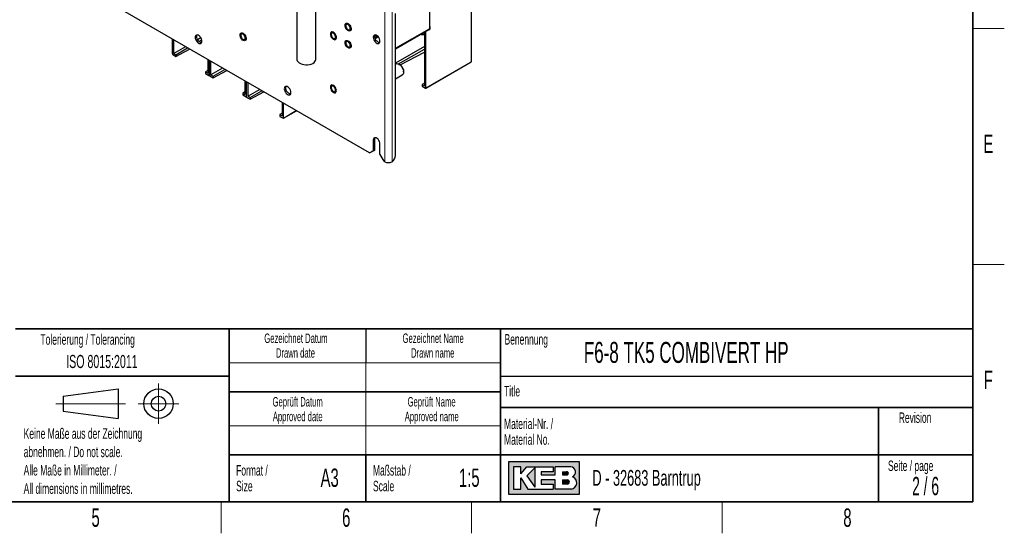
# Paper-space layout 'Blatt2' of a CAD drawing. Header units: millimetres. Extents: x 5 to 418, y 2 to 292.
# Tile 67 of 77: x 226 to 414, y 6 to 104. Entities that reach past the tile are written whole.
import ezdxf

# ---------------------------------------------------------------- set-up
doc = ezdxf.new("R2010")
doc.units = ezdxf.units.MM
doc.layers.add('SLD-0', color=7, linetype='Continuous')
doc.styles.add('SLDTEXTSTYLE1', font='TXT', dxfattribs={"width": 0.605})
doc.styles.add('SLDTEXTSTYLE2', font='TXT', dxfattribs={"width": 0.563})

psp = doc.layouts.new('Blatt2')

# ---------------------------------------------------------------- hatches: boundary and pattern name
at = {"linetype": 'Continuous'}
h = psp.add_hatch(color=7, dxfattribs=at)
h.paths.add_polyline_path([(319.519086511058, 13.45626988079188), (333.083981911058, 13.45626988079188), (333.083981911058, 19.65736492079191), (319.519086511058, 19.65736492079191)], flags=0)
edge = h.paths.add_edge_path(flags=0)
edge.add_arc((331.3188604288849, 15.61738520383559), 1.20464082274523, -81.72003226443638, 70.1709600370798, ccw=False)
edge.add_line((331.4923410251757, 14.42530131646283), (331.480008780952, 14.42519098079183))
edge.add_line((331.480008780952, 14.42519098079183), (328.4331606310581, 14.42519098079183))
edge.add_line((328.4331606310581, 14.42519098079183), (328.4331606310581, 16.16924896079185))
edge.add_line((328.4331606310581, 16.16924896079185), (325.7201815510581, 16.16924896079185))
edge.add_line((325.7201815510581, 16.16924896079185), (325.7201815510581, 15.39411208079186))
edge.add_line((325.7201815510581, 15.39411208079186), (328.0455921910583, 15.39411208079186))
edge.add_line((328.0455921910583, 15.39411208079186), (328.0455921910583, 14.42519098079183))
edge.add_line((328.0455921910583, 14.42519098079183), (323.2009866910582, 14.42519098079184))
edge.add_line((323.2009866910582, 14.42519098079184), (321.8444971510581, 16.55681740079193))
edge.add_line((321.8444971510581, 16.55681740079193), (321.8444971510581, 14.42519098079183))
edge.add_line((321.8444971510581, 14.42519098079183), (320.4880076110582, 14.42519098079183))
edge.add_line((320.4880076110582, 14.42519098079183), (320.4880076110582, 18.68844382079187))
edge.add_line((320.4880076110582, 18.68844382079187), (321.8444971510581, 18.68844382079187))
edge.add_line((321.8444971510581, 18.68844382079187), (321.8444971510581, 17.33195428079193))
edge.add_line((321.8444971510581, 17.33195428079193), (323.0072024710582, 18.68844382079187))
edge.add_line((323.0072024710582, 18.68844382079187), (328.0455921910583, 18.68844382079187))
edge.add_line((328.0455921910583, 18.68844382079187), (328.0455921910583, 17.71952272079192))
edge.add_line((328.0455921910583, 17.71952272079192), (325.7201815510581, 17.71952272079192))
edge.add_line((325.7201815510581, 17.71952272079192), (325.7201815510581, 17.13817006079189))
edge.add_line((325.7201815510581, 17.13817006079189), (328.4331606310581, 17.13817006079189))
edge.add_line((328.4331606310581, 17.13817006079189), (328.4331606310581, 18.68844382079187))
edge.add_line((328.4331606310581, 18.68844382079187), (331.4242487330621, 18.68844382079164))
edge.add_line((331.4242487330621, 18.68844382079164), (331.4256482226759, 18.68844382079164))
edge.add_line((331.4256482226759, 18.68844382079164), (331.4259454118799, 18.68845828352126))
edge.add_arc((331.2860949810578, 17.67430640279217), 1.023749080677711, -64.45894120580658, 82.14849338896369, ccw=False)
psp.add_hatch(color=7, dxfattribs=at).paths.add_polyline_path([(324.5574762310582, 14.81275942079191), (324.557476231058, 18.49465960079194), (323.0072024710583, 16.94438584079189)], flags=0)
h = psp.add_hatch(color=7, dxfattribs=at)
edge = h.paths.add_edge_path(flags=0)
edge.add_line((329.7896501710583, 17.13817006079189), (330.6013652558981, 17.13817006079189))
edge.add_arc((330.6568434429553, 17.42884639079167), 0.2959232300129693, 259.1945394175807, 460.8054605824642)
edge.add_line((330.6013652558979, 17.71952272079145), (329.7896501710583, 17.71952272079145))
edge.add_line((329.7896501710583, 17.71952272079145), (329.7896501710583, 17.13817006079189))
h = psp.add_hatch(color=7, dxfattribs=at)
edge = h.paths.add_edge_path(flags=0)
edge.add_line((329.7896501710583, 15.39411208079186), (330.7588584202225, 15.39411208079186))
edge.add_arc((330.7588584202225, 15.78168052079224), 0.3875684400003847, 270.0000000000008, 450.0000000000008)
edge.add_line((330.7588584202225, 16.16924896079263), (330.7386620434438, 16.16924896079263))
edge.add_line((330.7386620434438, 16.16924896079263), (329.7896501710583, 16.16924896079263))
edge.add_line((329.7896501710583, 16.16924896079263), (329.7896501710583, 15.39411208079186))

# ---------------------------------------------------------------- linework, layer by layer
at = {"color": 7, "linetype": 'Continuous', "lineweight": 18}
for p, q in [((295.958822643, 219.7623277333), (295.958822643, 76.8676856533)), ((297.3730362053, 76.8717786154), (297.3730362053, 219.7582347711)), ((312.4581174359, 95.9478845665), (312.4581174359, 113.8027799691)), ((304.3663222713, 102.0115796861), (304.3663222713, 102.1912199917)), ((294.1982243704, 100.4014357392), (294.1191517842, 100.3771592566)), ((294.3328325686, 100.917373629), (294.4295902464, 100.8615166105)), ((303.7723525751, 90.9337282), (312.4581174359, 95.9478845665)), ((262.5126718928, 93.3609366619), (262.5409561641, 93.3772647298)), ((269.5837397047, 89.2788961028), (269.612023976, 89.2952241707)), ((276.6548075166, 85.1968555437), (279.0927677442, 86.6042518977)), ((293.7667916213, 80.9910110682), (294.0496343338, 81.1542926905))]:
    psp.add_line(p, q, dxfattribs=at)
at = {"color": 7, "linetype": 'Continuous', "lineweight": 25}
for p, q in [((312.4861834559, 95.9879863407), (312.4861834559, 113.8428817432)), ((304.4441040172, 112.0836046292), (304.4441040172, 102.2361224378)), ((293.0596848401, 78.5413222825), (244.8350023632, 106.3808388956)), ((279.2162789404, 106.005956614), (279.2162789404, 96.3879642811)), ((282.8162789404, 96.3879642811), (282.8162789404, 106.005956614)), ((298.0094323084, 78.0516101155), (298.0094323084, 105.1401518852)), ((298.0094323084, 98.521465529), (304.4441040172, 102.2361224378)), ((304.3663222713, 102.0115796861), (298.0094323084, 98.3418252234)), ((303.4894667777, 101.5053817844), (303.4894667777, 91.3419596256)), ((303.7723525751, 90.9337282), (303.7723525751, 101.6686882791)), ((304.6006368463, 102.3381429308), (304.6006368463, 102.5341127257)), ((255.4698883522, 97.4266490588), (255.4698883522, 100.2414498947)), ((255.7527741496, 97.5082674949), (255.7527741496, 100.0781434)), ((260.9079770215, 100.4843193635), (260.2907848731, 100.1280199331)), ((260.5431214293, 99.8002232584), (261.0656536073, 100.1018763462)), ((261.0249654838, 99.5591277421), (261.0332038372, 99.5635572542)), ((294.223085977, 100.5765528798), (294.0722308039, 100.5441379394)), ((294.1173999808, 100.5486381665), (294.2897833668, 100.5979985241)), ((294.4494082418, 100.9153767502), (294.4295902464, 100.8615166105)), ((294.5959707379, 100.8096722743), (294.5184319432, 100.7707819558)), ((302.9119397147, 101.0504227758), (302.9119397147, 101.1719825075)), ((303.3362037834, 101.046146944), (302.9119397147, 101.0504227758)), ((302.9284773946, 101.1815295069), (303.3362037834, 101.1856386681)), ((303.3362037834, 101.1856386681), (303.4894667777, 101.262720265)), ((303.3362037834, 101.1856386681), (303.3362037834, 101.046146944)), ((303.4894667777, 101.1175471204), (303.3362037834, 101.046146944)), ((257.9785869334, 98.7932090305), (255.7527741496, 97.5082674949)), ((256.1628529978, 97.2715340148), (258.3886657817, 98.5564755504)), ((256.1628529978, 96.9449176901), (258.7607033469, 98.3417028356)), ((303.4894667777, 98.8201792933), (298.0094323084, 95.6566050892)), ((298.566654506, 95.5048161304), (303.4894667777, 98.3467110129)), ((298.9018304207, 95.3130821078), (303.4894667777, 97.7797146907)), ((255.5406313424, 97.3041186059), (256.1628529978, 96.9449176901)), ((255.7527741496, 97.5082674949), (256.1628529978, 97.2715340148)), ((256.1628529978, 97.2715340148), (256.1628529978, 96.9449176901)), ((262.2297860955, 96.3390439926), (262.2297860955, 93.7691680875)), ((262.5126718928, 93.3609366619), (262.5126718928, 96.1757374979)), ((262.5409561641, 93.3446084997), (262.5409561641, 96.1594093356)), ((262.8238419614, 93.4262269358), (262.8238419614, 95.9961028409)), ((303.7516269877, 90.8879250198), (312.4361791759, 95.9013813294)), ((262.2297860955, 94.2594588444), (261.8197072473, 94.0059015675)), ((261.8197072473, 94.0059015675), (261.8197072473, 93.6792852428)), ((261.8197072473, 94.0059015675), (262.2297860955, 93.7691680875)), ((265.0496547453, 94.7111684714), (262.8238419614, 93.4262269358)), ((263.2339208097, 93.1894934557), (265.4597335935, 94.4744349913)), ((263.2339208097, 92.8628771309), (265.8317711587, 94.2596622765)), ((298.0741614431, 95.5100806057), (298.0094323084, 95.4727132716)), ((298.8156489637, 95.3689372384), (298.6742505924, 95.4505913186)), ((299.5226408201, 93.9809771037), (299.5226408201, 94.1442587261)), ((261.8197072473, 93.6792852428), (262.4419289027, 93.3200843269)), ((262.4919463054, 93.3151334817), (262.5409634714, 93.3434303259)), ((262.6116991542, 93.2220780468), (263.2339208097, 92.8628771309)), ((262.8238419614, 93.4262269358), (263.2339208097, 93.1894934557)), ((263.2339208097, 93.1894934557), (263.2339208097, 92.8628771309)), ((269.3008539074, 92.2570034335), (269.3008539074, 89.6871275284)), ((269.5837397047, 89.2788961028), (269.5837397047, 92.0936969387)), ((269.612023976, 89.2625679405), (269.612023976, 92.0773687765)), ((298.0094323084, 92.7015070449), (299.2740639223, 93.4315633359)), ((269.3008539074, 90.1774182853), (268.8907750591, 89.9238610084)), ((269.8949097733, 89.3441863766), (269.8949097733, 91.9140622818)), ((272.1207225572, 90.6291279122), (269.8949097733, 89.3441863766)), ((270.3049886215, 89.1074528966), (272.5308014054, 90.3923944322)), ((270.3049886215, 88.7808365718), (272.9028389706, 90.1776217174)), ((303.4894667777, 91.8322503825), (303.0793879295, 91.5786931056)), ((303.0793879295, 91.5786931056), (303.0793879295, 91.2520767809)), ((303.0793879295, 91.5786931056), (303.4894667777, 91.3419596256)), ((303.0793879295, 91.2520767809), (303.7016095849, 90.892875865)), ((268.8907750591, 89.9238610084), (268.8907750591, 89.5972446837)), ((268.8907750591, 89.9238610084), (269.3008539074, 89.6871275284)), ((268.8907750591, 89.5972446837), (269.5129967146, 89.2380437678)), ((269.5630141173, 89.2330929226), (269.6120312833, 89.2613897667)), ((269.6827669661, 89.1400374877), (270.3049886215, 88.7808365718)), ((269.8949097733, 89.3441863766), (270.3049886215, 89.1074528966)), ((270.3049886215, 89.1074528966), (270.3049886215, 88.7808365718)), ((276.3719217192, 88.1749628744), (276.3719217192, 85.6050869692)), ((276.6340819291, 85.1510523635), (279.122076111, 86.5873325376)), ((276.6548075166, 85.1968555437), (276.6548075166, 88.0116563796)), ((276.3719217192, 86.0953777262), (275.961842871, 85.8418204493)), ((275.961842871, 85.8418204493), (275.961842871, 85.5152041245)), ((275.961842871, 85.8418204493), (276.3719217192, 85.6050869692)), ((275.961842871, 85.5152041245), (276.5840645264, 85.1560032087)), ((293.7667916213, 80.9910110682), (293.7667916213, 78.9496590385)), ((294.0496343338, 79.1129406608), (294.0496343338, 81.1542926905)), ((293.0596848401, 78.5413222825), (293.7667916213, 78.9496590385)), ((294.0496343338, 79.1129406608), (293.3425275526, 78.7046039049)), ((293.7667916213, 78.9496590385), (294.0496343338, 79.1129406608)), ((295.0395838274, 78.2148917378), (295.0395838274, 80.2562437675)), ((293.3425275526, 78.7046039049), (293.0596848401, 78.5413222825)), ((295.0395838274, 78.2148917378), (295.7466906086, 76.99014687)), ((295.958822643, 76.8676856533), (295.7466906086, 76.99014687)), ((297.29878111, 76.8289113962), (297.3730362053, 76.8717786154))]:
    psp.add_line(p, q, dxfattribs=at)
at = {"color": 7, "linetype": 'Continuous', "lineweight": 25, "flags": 128}
for points in [[(289.3592676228, 101.8156872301), (289.2179598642, 101.7823361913), (289.0535948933, 101.81549891), (288.8807772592, 101.9122287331), (288.7148625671, 102.0639307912), (288.5705930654, 102.2571256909), (288.4607877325, 102.4746472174), (288.395203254, 102.6971676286), (288.3796670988, 102.9049150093), (288.4155597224, 103.0794300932), (288.4996919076, 103.2052064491), (288.6245881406, 103.271068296), (288.779150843, 103.2711635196), (288.9496464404, 103.2054836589), (289.1209256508, 103.0798646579), (289.2777695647, 102.9054683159), (289.406241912, 102.6977905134), (289.4949273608, 102.4752843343), (289.53594582, 102.2577204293), (289.5256526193, 102.0644303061), (289.4649623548, 101.9125886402), (289.3592676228, 101.8156872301)], [(268.4066001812, 101.2456410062), (268.4923091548, 101.3694799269), (268.6184499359, 101.433105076), (268.7738143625, 101.4308630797), (268.9445976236, 101.3629531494), (269.1156248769, 101.2354093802), (269.2716996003, 101.0595645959), (269.3989538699, 100.8510433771), (269.4860805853, 100.6283737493), (269.5253381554, 100.4113408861), (269.513238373, 100.2192291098), (269.4508563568, 100.0691083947), (269.3437350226, 99.9743176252), (269.2013925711, 99.9432793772), (269.0364767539, 99.9787515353), (268.8636410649, 100.0775822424), (268.6982427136, 100.2309899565), (268.5549780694, 100.4253437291), (268.4465768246, 100.6433743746), (268.3826709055, 100.8657089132), (268.3689386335, 101.0725919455), (268.4066001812, 101.2456410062)], [(285.8058274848, 100.5530958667), (285.9571864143, 100.3693572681), (286.1264171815, 100.2311009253), (286.2984828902, 100.150611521), (286.4580947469, 100.1350408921), (286.5910705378, 100.1857725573), (286.6855947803, 100.2982987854), (286.7332685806, 100.4626211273), (286.7298559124, 100.6641388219), (286.6756600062, 100.8849461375), (286.5754964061, 101.1054233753), (286.4382650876, 101.305980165), (286.2761596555, 101.4687961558), (286.1035838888, 101.5794044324), (285.9358719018, 101.6279769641), (285.7879256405, 101.6101978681), (285.6728907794, 101.5276468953), (285.6009886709, 101.3876590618), (285.5786081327, 101.202672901), (285.6077377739, 100.9891252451), (285.6857892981, 100.7659907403), (285.8058274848, 100.5530958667)], [(286.5825867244, 100.6363088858), (286.5570004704, 100.8186435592), (286.483327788, 101.0085272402), (286.3704546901, 101.1830571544), (286.2319953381, 101.3211824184), (286.0846499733, 101.4062430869), (285.9461906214, 101.4279795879), (285.8333175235, 101.3837701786), (285.7596448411, 101.2789471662), (285.734058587, 101.1261537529), (285.7596448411, 100.9438190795), (285.8333175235, 100.7539353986), (285.9461906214, 100.5794054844), (286.0846499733, 100.4412802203), (286.2319953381, 100.3562195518), (286.3704546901, 100.3344830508), (286.483327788, 100.3786924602), (286.5570004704, 100.4835154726), (286.5825867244, 100.6363088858)], [(289.3827295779, 102.285984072), (289.3571433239, 102.4683187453), (289.2834706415, 102.6582024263), (289.1705975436, 102.8327323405), (289.0321381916, 102.9708576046), (288.8847928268, 103.0559182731), (288.7463334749, 103.0776547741), (288.633460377, 103.0334453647), (288.5597876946, 102.9286223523), (288.5342014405, 102.7758289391), (288.5597876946, 102.5934942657), (288.633460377, 102.4036105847), (288.7463334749, 102.2290806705), (288.8847928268, 102.0909554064), (289.0321381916, 102.0058947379), (289.1705975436, 101.9841582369), (289.2834706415, 102.0283676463), (289.3571433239, 102.1331906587), (289.3827295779, 102.285984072)], [(261.0984583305, 99.8500384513), (261.0726798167, 100.0719615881), (260.9974326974, 100.3056690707), (260.8788130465, 100.5322273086), (260.7264307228, 100.7332819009), (260.5526308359, 100.8925446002), (260.3714936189, 100.9971128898), (260.197693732, 101.0385152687), (260.0453114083, 101.0133975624), (259.9266917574, 100.9237946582), (259.8514446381, 100.7769656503), (259.8256661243, 100.5848057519), (259.8514446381, 100.3628826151), (259.9266917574, 100.1291751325), (260.0453114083, 99.9026168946), (260.197693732, 99.7015623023), (260.3714936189, 99.542299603), (260.5526308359, 99.4377313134), (260.7264307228, 99.3963289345), (260.8788130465, 99.4214466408), (260.9974326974, 99.511049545), (261.0726798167, 99.6578785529), (261.0984583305, 99.8500384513)], [(261.030652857, 99.5591038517), (261.0092734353, 99.5596105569), (260.8354735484, 99.6010129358), (260.6543363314, 99.7055812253), (260.4805364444, 99.8648439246), (260.3281541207, 100.0658985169), (260.2095344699, 100.2924567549), (260.1342873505, 100.5261642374), (260.1085088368, 100.7480873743), (260.1342873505, 100.9402472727), (260.1763143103, 101.0390219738)], [(269.3716076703, 100.4468895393), (269.3460214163, 100.6292242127), (269.2723487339, 100.8191078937), (269.159475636, 100.9936378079), (269.021016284, 101.1317630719), (268.8736709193, 101.2168237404), (268.7352115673, 101.2385602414), (268.6223384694, 101.1943508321), (268.548665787, 101.0895278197), (268.5230795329, 100.9367344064), (268.548665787, 100.754399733), (268.6223384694, 100.5645160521), (268.7352115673, 100.3899861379), (268.8736709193, 100.2518608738), (269.021016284, 100.1668002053), (269.159475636, 100.1450637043), (269.2723487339, 100.1892731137), (269.3460214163, 100.2940961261), (269.3716076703, 100.4468895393)], [(289.5296056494, 98.8195608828), (289.4747575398, 98.661953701), (289.3740346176, 98.5579070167), (289.2363865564, 98.5166658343), (289.0740439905, 98.5418946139), (288.9014317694, 98.6313516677), (288.7338872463, 98.7770883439), (288.5862974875, 98.9661552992), (288.4717764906, 99.181753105), (288.4004999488, 99.4047249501), (288.3788010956, 99.6152588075), (288.4086079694, 99.7946478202), (288.4872720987, 99.926952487), (288.6078038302, 100.0004169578), (288.7594933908, 100.0085135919), (288.9288624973, 99.9505229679), (289.1008619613, 99.8315978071), (289.2602088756, 99.6623051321), (289.3927445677, 99.4576873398), (289.4866926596, 99.2359256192), (289.5337054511, 99.0167244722), (289.5296056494, 98.8195608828)], [(289.3827295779, 99.0198208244), (289.3571433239, 99.2021554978), (289.2834706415, 99.3920391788), (289.1705975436, 99.566569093), (289.0321381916, 99.704694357), (288.8847928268, 99.7897550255), (288.7463334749, 99.8114915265), (288.633460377, 99.7672821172), (288.5597876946, 99.6624591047), (288.5342014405, 99.5096656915), (288.5597876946, 99.3273310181), (288.633460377, 99.1374473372), (288.7463334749, 98.9629174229), (288.8847928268, 98.8247921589), (289.0321381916, 98.7397314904), (289.1705975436, 98.7179949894), (289.2834706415, 98.7622043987), (289.3571433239, 98.8670274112), (289.3827295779, 99.0198208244)], [(295.0395838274, 99.8532232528), (295.0138053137, 100.0751463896), (294.9385581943, 100.3088538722), (294.8199385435, 100.5354121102), (294.6675562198, 100.7364667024), (294.4937563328, 100.8957294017), (294.3126191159, 101.0002976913), (294.1388192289, 101.0417000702), (293.9864369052, 101.0165823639), (293.8678172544, 100.9269794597), (293.792570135, 100.7801504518), (293.7667916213, 100.5879905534), (293.792570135, 100.3660674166), (293.8678172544, 100.132359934), (293.9864369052, 99.9058016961), (294.1388192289, 99.7047471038), (294.3126191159, 99.5454844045), (294.4937563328, 99.4409161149), (294.6675562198, 99.399513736), (294.8199385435, 99.4246314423), (294.9385581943, 99.5142343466), (295.0138053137, 99.6610633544), (295.0395838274, 99.8532232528)], [(294.0496343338, 100.7512721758), (294.0754128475, 100.9434320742), (294.1174398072, 101.0422067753)], [(294.971778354, 99.5622886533), (294.9503989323, 99.5627953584), (294.7765990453, 99.6041977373), (294.5954618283, 99.7087660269), (294.4216619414, 99.8680287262), (294.2692796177, 100.0690833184), (294.1506599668, 100.2956415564), (294.0754128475, 100.529349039), (294.0496343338, 100.7512721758)], [(294.5184319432, 100.7707819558), (294.3912558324, 100.7548442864), (294.2928088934, 100.8073164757), (294.2380787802, 100.9202101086), (294.2306197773, 101.0275810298)], [(279.2162789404, 96.3879642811), (279.2214756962, 96.3090608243), (279.2857288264, 96.1021069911), (279.4208308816, 95.906856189), (279.6212507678, 95.7313020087), (279.8787832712, 95.582631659), (280.182884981, 95.4669317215), (280.5211059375, 95.3889389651), (280.8795993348, 95.3518464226), (281.2436884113, 95.3571726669), (281.5984673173, 95.4046996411), (281.9294113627, 95.4924815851), (282.2229716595, 95.6169246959), (282.4671298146, 95.772934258), (282.6518899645, 95.9541232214), (282.7696880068, 96.1530736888), (282.815701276, 96.3616406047), (282.8162789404, 96.3879642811)], [(298.0741614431, 95.5100806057), (298.1196669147, 95.5326375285), (298.2968272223, 95.5662864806), (298.497693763, 95.5311033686), (298.7096453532, 95.429298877), (298.919364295, 95.2672697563), (299.1136731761, 95.0551968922), (299.2803628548, 94.8064056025), (299.4089596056, 94.5365283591)], [(299.4089596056, 94.5365283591), (299.4913832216, 94.2625225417), (299.5224547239, 94.0016049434), (299.5002217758, 93.7701699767), (299.4260813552, 93.5827595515), (299.3046919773, 93.4511493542), (299.2740639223, 93.4315633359)], [(299.4279064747, 94.6072181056), (299.5005856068, 94.3593361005), (299.5226408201, 94.1442587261)], [(278.0690210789, 90.0531411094), (278.0432425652, 90.2750642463), (277.9679954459, 90.5087717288), (277.849375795, 90.7353299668), (277.6969934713, 90.9363845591), (277.5231935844, 91.0956472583), (277.3420563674, 91.2002155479), (277.1682564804, 91.2416179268), (277.0158741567, 91.2165002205), (276.8972545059, 91.1268973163), (276.8220073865, 90.9800683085), (276.7962288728, 90.7879084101), (276.8220073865, 90.5659852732), (276.8972545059, 90.3322777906), (277.0158741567, 90.1057195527), (277.1682564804, 89.9046649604), (277.3420563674, 89.7454022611), (277.5231935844, 89.6408339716), (277.6969934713, 89.5994315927), (277.849375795, 89.6245492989), (277.9679954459, 89.7141522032), (278.0432425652, 89.860981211), (278.0690210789, 90.0531411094)], [(277.0790715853, 90.9511900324), (277.104850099, 91.1433499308), (277.1468770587, 91.2421246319)], [(278.0012156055, 89.7622065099), (277.9798361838, 89.762713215), (277.8060362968, 89.8041155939), (277.6248990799, 89.9086838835), (277.4510991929, 90.0679465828), (277.2987168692, 90.2690011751), (277.1800972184, 90.495559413), (277.104850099, 90.7292668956), (277.0790715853, 90.9511900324)], [(285.8832804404, 90.3254633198), (286.04595543, 90.1641234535), (286.2186147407, 90.055385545), (286.3859168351, 90.0089114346), (286.5329961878, 90.028830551), (286.646784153, 90.1133729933), (286.7171701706, 90.2550267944), (286.737900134, 90.4412053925), (286.7071320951, 90.6553660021), (286.627599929, 90.8784795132), (286.5063704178, 91.0907213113), (286.3542153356, 91.2732327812), (286.1846543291, 91.4097969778), (286.0127536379, 91.488279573), (285.8537873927, 91.5017070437), (285.7218804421, 91.4488863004), (285.6287532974, 91.3345106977), (285.5826807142, 91.16874301), (285.5877564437, 90.9663124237), (285.643529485, 90.7452057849), (285.7450441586, 90.5250693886), (285.8832804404, 90.3254633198)], [(286.5825867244, 90.5112028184), (286.5570004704, 90.6935374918), (286.483327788, 90.8834211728), (286.3704546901, 91.057951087), (286.2319953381, 91.1960763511), (286.0846499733, 91.2811370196), (285.9461906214, 91.3028735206), (285.8333175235, 91.2586641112), (285.7596448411, 91.1538410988), (285.734058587, 91.0010476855), (285.7596448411, 90.8187130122), (285.8333175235, 90.6288293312), (285.9461906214, 90.454299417), (286.0846499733, 90.3161741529), (286.2319953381, 90.2311134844), (286.3704546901, 90.2093769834), (286.483327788, 90.2535863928), (286.5570004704, 90.3584094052), (286.5825867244, 90.5112028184)], [(295.0395838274, 80.2562437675), (295.0138053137, 80.4781669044), (294.9385581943, 80.7118743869), (294.8199385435, 80.9384326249), (294.6675562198, 81.1394872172), (294.4937563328, 81.2987499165), (294.3126191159, 81.403318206), (294.1388192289, 81.4447205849), (293.9864369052, 81.4196028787), (293.8678172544, 81.3299999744), (293.792570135, 81.1831709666), (293.7667916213, 80.9910110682)], [(294.0496343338, 81.1542926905), (294.0754128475, 81.346452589), (294.1174398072, 81.4452272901)]]:
    psp.add_lwpolyline(points, dxfattribs=at)
at = {"color": 7, "linetype": 'Continuous', "lineweight": 25}
for centre, radius, start, end in [((304.2002711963, 102.3780680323), 0.4023514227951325, 294.3746582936, 354.3052007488), ((304.2683107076, 102.5341127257), 0.3258889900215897, 302.6446385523, 57.3553614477), ((294.4839797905, 100.9994116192), 0.2230504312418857, 175.0241111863, 240.7224069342), ((294.4428619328, 101.0382267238), 0.2430679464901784, 253.7633643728, 301.9848515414), ((312.3861834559, 95.9879863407), 0.1000000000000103, 299.997168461, 0), ((297.9934763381, 94.0811672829), 1.527847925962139, 20.1395815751, 57.4439335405), ((296.455563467, 78.1282099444), 1.55575573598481, 306.1377095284, 357.1778203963), ((296.6694181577, 78.2519135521), 1.555966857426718, 242.82623354, 293.8587659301)]:
    psp.add_arc(centre, radius, start, end, dxfattribs=at)
at = {"color": 7, "linetype": 'Continuous', "lineweight": 18}
for centre, radius, start, end in [((293.7104904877, 101.5523096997), 1.249958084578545, 292.9669564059, 319.5988730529), ((312.4086017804, 95.942817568), 0.0497742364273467, 303.6452781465, 5.8428102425), ((312.4368904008, 95.9926128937), 0.0495096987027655, 295.3879401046, 354.6380347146)]:
    psp.add_arc(centre, radius, start, end, dxfattribs=at)
at = {"color": 7, "linetype": 'Continuous', "lineweight": 25}
for centre, major_axis, ratio, start_param, end_param in [((255.5406098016, 97.3857975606), (-0.0500111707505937, 0.08663126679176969), 0.5772057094, 0.7853270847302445, 2.356427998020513), ((262.4419504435, 93.4017384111), (-0.04999593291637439, 0.08660488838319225), 0.5775574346, 2.356123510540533, 3.927224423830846), ((262.6116776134, 93.3037570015), (-0.05001117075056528, 0.0866312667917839), 0.5772057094, 0.7853270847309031, 2.356427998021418), ((303.7016311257, 90.9745299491), (-0.04999593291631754, 0.08660488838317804), 0.5775574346, 2.356123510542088, 3.927224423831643), ((269.5130182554, 89.3196978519), (-0.04999593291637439, 0.08660488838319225), 0.5775574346, 2.356123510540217, 3.927224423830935), ((269.6827454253, 89.2217164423), (-0.05001117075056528, 0.0866312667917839), 0.5772057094, 0.785327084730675, 2.356427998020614), ((276.5840860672, 85.2376572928), (-0.04999593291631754, 0.08660488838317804), 0.5775574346, 2.356123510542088, 3.927224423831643)]:
    psp.add_ellipse(centre, major_axis=major_axis, ratio=ratio, start_param=start_param, end_param=end_param, dxfattribs=at)
for points, knots in [([(294.1417466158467, 100.3454203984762), (294.1547374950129, 100.3485350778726), (294.2331310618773, 100.3673306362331), (294.3793060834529, 100.4570327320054), (294.5461040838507, 100.5825106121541), (294.6361691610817, 100.6883279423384), (294.6685349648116, 100.7263544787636)], [0, 0, 0, 0, 0.0713298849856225, 0.4304407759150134, 0.7953230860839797, 1, 1, 1, 1]), ([(294.2897833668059, 100.59799852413), (294.3793157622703, 100.637334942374), (294.4950486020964, 100.6881826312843), (294.5868790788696, 100.7735983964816), (294.6076683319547, 100.7929354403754)], [0, 0, 0, 0, 0.773612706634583, 1, 1, 1, 1]), ([(294.3348942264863, 100.8990141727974), (294.3331443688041, 100.9218980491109), (294.3308017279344, 100.9525340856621), (294.3245767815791, 100.9784861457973), (294.3230016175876, 100.9850530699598)], [0, 0, 0, 0, 0.7469594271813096, 0.9999999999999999, 0.9999999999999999, 0.9999999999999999, 0.9999999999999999]), ([(294.3348942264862, 100.8990141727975), (294.335731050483, 100.8884874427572), (294.3374056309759, 100.8674222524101), (294.3456829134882, 100.8386134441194), (294.3582010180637, 100.8151529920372), (294.3693354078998, 100.8082851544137), (294.3748989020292, 100.804853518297)], [0, 0, 0, 0, 0.2498147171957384, 0.4999078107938, 0.7501201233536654, 1, 1, 1, 1]), ([(294.3748989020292, 100.804853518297), (294.3807408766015, 100.8037706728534), (294.3924146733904, 100.801606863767), (294.4090174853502, 100.8135026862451), (294.4223548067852, 100.8337240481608), (294.4271746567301, 100.852237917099), (294.4295902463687, 100.8615166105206)], [0, 0, 0, 0, 0.2500330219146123, 0.4996315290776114, 0.7492276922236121, 1, 1, 1, 1])]:
    psp.add_open_spline(points, degree=3, knots=knots, dxfattribs=at)
at = {"color": 7, "linetype": 'Continuous', "lineweight": 18}
psp.add_open_spline([(294.2868124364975, 100.6045162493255), (294.3201558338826, 100.61669987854), (294.4087365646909, 100.6490671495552), (294.4763003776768, 100.7240339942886), (294.5184319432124, 100.7707819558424)], degree=3, knots=[0, 0, 0, 0, 0.3764181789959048, 1, 1, 1, 1], dxfattribs=at)
at = {"layer": 'SLD-0', "lineweight": 35}
for p, q in [((408, 12), (408, 282.5)), ((225.616731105, 45), (266.3304509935, 45)), ((266.3304509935, 12), (266.3304509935, 45)), ((266.3304509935, 45), (266.3304509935, 12)), ((318, 45), (266.3304509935, 45)), ((318, 45), (318, 12)), ((318, 45), (318, 40.1053465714)), ((318, 45), (408, 45)), ((318, 45), (318, 12)), ((408, 45), (408, 12)), ((225.616731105, 36), (266.3304509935, 36)), ((266.3304509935, 33), (318, 33)), ((408, 30), (318, 30)), ((390, 12), (390, 30)), ((266.3304509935, 21), (318, 21)), ((292.3304509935, 21), (292.3304509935, 12)), ((318, 21), (390, 21)), ((390, 21), (408, 21)), ((26, 12), (408, 12)), ((225.616731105, 12), (266.3304509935, 12)), ((266.3304509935, 12), (318, 12)), ((408, 12), (318, 12))]:
    psp.add_line(p, q, dxfattribs=at)
at = {"layer": 'SLD-0', "lineweight": 18}
for p, q in [((408, 102.25), (414, 102.25)), ((408, 57.25), (414, 57.25)), ((266.3304509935, 38.5), (318, 38.5)), ((292.3304509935, 38.5), (292.3304509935, 33)), ((252.8396209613, 34.5746449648), (252.8396209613, 26.8746449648)), ((292.3304509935, 33), (292.3304509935, 26.5)), ((233.2396209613, 30.7246449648), (246.5396209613, 30.7246449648)), ((248.9896209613, 30.7246449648), (256.6896209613, 30.7246449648)), ((266.3304509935, 26.5), (318, 26.5)), ((292.3304509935, 26.5), (292.3304509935, 21)), ((264.75, 6), (264.75, 12)), ((312.5, 6), (312.5, 12)), ((360.25, 6), (360.25, 12))]:
    psp.add_line(p, q, dxfattribs=at)
at = {"layer": 'SLD-0'}
for p, q in [((292.3304509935, 45), (292.3304509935, 38.5)), ((318, 36), (408, 36)), ((331.4242487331, 18.6884438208), (331.4256482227, 18.6884438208)), ((331.4256482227, 18.6884438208), (331.4259454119, 18.6884582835)), ((331.480008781, 14.4251909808), (331.4923410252, 14.4253013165))]:
    psp.add_line(p, q, dxfattribs=at)
at = {"layer": 'SLD-0', "lineweight": 25}
for p, q in [((234.6396209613, 32.1246449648), (245.1396209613, 33.5246449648)), ((234.6396209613, 32.1246449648), (234.6396209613, 29.3246449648)), ((245.1396209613, 33.5246449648), (245.1396209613, 27.9246449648)), ((234.6396209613, 29.3246449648), (245.1396209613, 27.9246449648))]:
    psp.add_line(p, q, dxfattribs=at)
at = {"layer": 'SLD-0', "linetype": 'Continuous'}
for p, q in [((333.0839819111, 19.6573649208), (319.5190865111, 19.6573649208)), ((319.5190865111, 19.6573649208), (319.5190865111, 13.4562698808)), ((333.0839819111, 13.4562698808), (333.0839819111, 19.6573649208)), ((321.8444971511, 18.6884438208), (320.4880076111, 18.6884438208)), ((320.4880076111, 18.6884438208), (320.4880076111, 14.4251909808)), ((321.8444971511, 17.3319542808), (323.0072024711, 18.6884438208)), ((321.8444971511, 17.3319542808), (321.8444971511, 18.6884438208)), ((323.0072024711, 18.6884438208), (328.0455921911, 18.6884438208)), ((324.5574762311, 18.4946596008), (323.0072024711, 16.9443858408)), ((323.0072024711, 16.9443858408), (324.5574762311, 14.8127594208)), ((324.5574762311, 18.4946596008), (324.5574762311, 14.8127594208)), ((325.7201815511, 17.7195227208), (325.7201815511, 17.1381700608)), ((328.0455921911, 17.7195227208), (325.7201815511, 17.7195227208)), ((325.7201815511, 17.1381700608), (328.4331606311, 17.1381700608)), ((328.0455921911, 18.6884438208), (328.0455921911, 17.7195227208)), ((331.4242487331, 18.6884438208), (328.4331606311, 18.6884438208)), ((328.4331606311, 17.1381700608), (328.4331606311, 18.6884438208)), ((329.7896501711, 17.7195227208), (330.6013652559, 17.7195227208)), ((329.7896501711, 17.7195227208), (329.7896501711, 17.1381700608)), ((329.7896501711, 17.1381700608), (330.6013652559, 17.1381700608)), ((331.4242487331, 18.6884438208), (331.4256482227, 18.6884438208)), ((331.4256482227, 18.6884438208), (331.4259454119, 18.6884582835)), ((321.8444971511, 14.4251909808), (321.8444971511, 16.5568174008)), ((321.8444971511, 16.5568174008), (323.2009866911, 14.4251909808)), ((325.7201815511, 16.1692489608), (325.7201815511, 15.3941120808)), ((328.4331606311, 16.1692489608), (325.7201815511, 16.1692489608)), ((325.7201815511, 15.3941120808), (328.0455921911, 15.3941120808)), ((328.0455921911, 15.3941120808), (328.0455921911, 14.4251909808)), ((328.4331606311, 14.4251909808), (328.4331606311, 16.1692489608)), ((329.7896501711, 16.1692489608), (330.7588584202, 16.1692489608)), ((329.7896501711, 16.1692489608), (329.7896501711, 15.3941120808)), ((330.7588584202, 15.3941120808), (329.7896501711, 15.3941120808)), ((330.7386620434, 16.1692489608), (330.7588584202, 16.1692489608)), ((319.5190865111, 13.4562698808), (333.0839819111, 13.4562698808)), ((320.4880076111, 14.4251909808), (321.8444971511, 14.4251909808)), ((323.2009866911, 14.4251909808), (328.0455921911, 14.4251909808)), ((331.480008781, 14.4251909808), (328.4331606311, 14.4251909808)), ((331.480008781, 14.4251909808), (331.4923410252, 14.4253013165))]:
    psp.add_line(p, q, dxfattribs=at)
at = {"layer": 'SLD-0', "lineweight": 25}
for radius in [2.79999999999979, 1.400000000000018]:
    psp.add_circle((252.8396209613, 30.7246449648), radius, dxfattribs=at)
at = {"layer": 'SLD-0', "linetype": 'Continuous'}
for centre, radius, start, end in [((330.656843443, 17.4288463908), 0.2959232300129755, 259.1945394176, 100.8054605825), ((331.2860949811, 17.6743064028), 1.023749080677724, 295.5410587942, 82.148493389), ((330.7588584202, 15.7816805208), 0.387568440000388, 270, 90), ((331.3188604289, 15.6173852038), 1.204640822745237, 278.2799677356, 70.1709600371)]:
    psp.add_arc(centre, radius, start, end, dxfattribs=at)

# ---------------------------------------------------------------- texts
at = {"layer": 'SLD-0'}
for s, insert, char_height, attachment_point, style in [('E', (410.9815679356, 82.0010772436), 3.5, 2, 'SLDTEXTSTYLE1'), ('Tolerierung / Tolerancing', (230.3365652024, 43.9666257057), 2, 1, 'SLDTEXTSTYLE1'), ('Gezeichnet Datum', (279.0254468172, 44.103942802), 1.8, 2, 'SLDTEXTSTYLE1'), ('Gezeichnet Name', (305.1708434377, 44.1039425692), 1.8, 2, 'SLDTEXTSTYLE1'), ('Benennung', (318.7636716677, 43.9908879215), 2, 1, 'SLDTEXTSTYLE1'), ('Drawn date', (278.9302899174, 41.3039429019), 1.8, 2, 'SLDTEXTSTYLE1'), ('Drawn name', (305.0870934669, 41.303942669), 1.8, 2, 'SLDTEXTSTYLE1'), ('F6-8 TK5 COMBIVERT HP', (333.8826865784, 42.5045192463), 4, 1, 'SLDTEXTSTYLE1'), ('ISO 8015:2011', (235.2515272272, 40.0184824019), 2.5, 1, 'SLDTEXTSTYLE1'), ('F', (410.9536166, 37.0010772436), 3.5, 2, 'SLDTEXTSTYLE1'), ('Title', (318.6797653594, 34.1107265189), 2, 1, 'SLDTEXTSTYLE1'), ('Geprüft Datum', (279.349366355, 31.9851255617), 1.8, 2, 'SLDTEXTSTYLE1'), ('Geprüft Name', (304.8761939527, 31.9851255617), 1.8, 2, 'SLDTEXTSTYLE1'), ('Approved date', (279.3620221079, 29.1851256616), 1.8, 2, 'SLDTEXTSTYLE1'), ('Approved name', (304.900256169, 29.1851256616), 1.8, 2, 'SLDTEXTSTYLE1'), ('Revision', (393.8965220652, 29.0591225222), 2, 1, 'SLDTEXTSTYLE1'), ('Material-Nr. /', (318.6797653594, 27.8878268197), 2, 1, 'SLDTEXTSTYLE1'), ('Keine Maße aus der Zeichnung', (227.1404191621, 26.0307047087), 2, 1, 'SLDTEXTSTYLE1'), ('Material No.', (318.6797653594, 24.8878267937), 2, 1, 'SLDTEXTSTYLE1'), ('abnehmen. / Do not scale.', (227.1404191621, 22.5307046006), 2, 1, 'SLDTEXTSTYLE1'), ('Alle Maße in Millimeter. /', (227.1404191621, 19.0307044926), 2, 1, 'SLDTEXTSTYLE1'), ('Format /', (267.6250939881, 19.0115942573), 2, 1, 'SLDTEXTSTYLE1'), ('Maßstab /', (293.7028556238, 19.0115944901), 2, 1, 'SLDTEXTSTYLE1'), ('Seite / page', (391.8390568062, 19.8830679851), 2, 1, 'SLDTEXTSTYLE1'), ('A3', (285.4514616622, 18.3608999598), 3.5, 2, 'SLDTEXTSTYLE1'), ('1:5', (312.0467000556, 18.3609001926), 3.5, 2, 'SLDTEXTSTYLE1'), ('D - 32683 Barntrup', (335.5202035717, 18.0786992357), 3, 1, 'SLDTEXTSTYLE1'), ('2 / 6', (399.0033791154, 16.7706515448), 3.5, 2, 'SLDTEXTSTYLE2'), ('All dimensions in millimetres.', (227.1404191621, 15.5307043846), 2, 1, 'SLDTEXTSTYLE1'), ('Size', (267.6250939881, 16.0115942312), 2, 1, 'SLDTEXTSTYLE1'), ('Scale', (293.7028556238, 16.011594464), 2, 1, 'SLDTEXTSTYLE1'), ('5', (240.8527123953, 10.7429955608), 3.5, 2, 'SLDTEXTSTYLE1'), ('6', (288.6027123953, 10.7429955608), 3.5, 2, 'SLDTEXTSTYLE1'), ('7', (336.3527123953, 10.7429955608), 3.5, 2, 'SLDTEXTSTYLE1'), ('8', (384.1027123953, 10.7429955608), 3.5, 2, 'SLDTEXTSTYLE1')]:
    psp.add_mtext(s, dxfattribs=dict(at, insert=insert, char_height=char_height, attachment_point=attachment_point, style=style))

doc.saveas('drawing.dxf')
